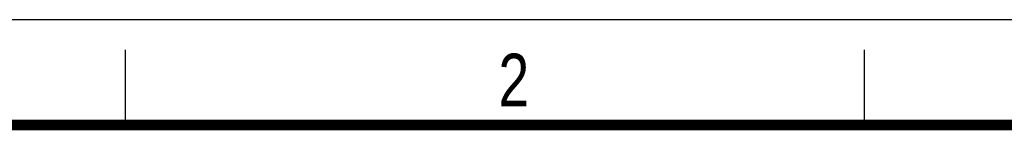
# Model space of a CAD drawing. Header units: millimetres. Extents: x 0 to 210, y 0 to 297.
# Tile 57 of 89: x 49 to 114, y 290 to 297. Entities that reach past the tile are written whole.
import ezdxf

# ---------------------------------------------------------------- set-up
doc = ezdxf.new("R2010")
doc.units = ezdxf.units.MM
doc.header["$LTSCALE"] = 19.36
doc.layers.get('0').update_dxf_attribs({"linetype": 'CONTINUOUS'})
doc.styles.add('TEXTSTYLE_2', font='txt', dxfattribs={"width": 0.75})

msp = doc.modelspace()

# ---------------------------------------------------------------- linework, layer by layer
at = {"color": 2, "linetype": 'CONTINUOUS'}
for p, q in [((0, 297), (210, 297)), ((56, 290), (56, 295)), ((105, 290), (105, 295))]:
    msp.add_line(p, q, dxfattribs=at)
at = {"color": 7, "linetype": 'CONTINUOUS', "const_width": 0.7}
msp.add_lwpolyline([(7, 290), (203, 290)], dxfattribs=at)

# ---------------------------------------------------------------- texts
at = {"color": 5, "linetype": 'CONTINUOUS', "style": 'TEXTSTYLE_2', "width": 0.785714}
msp.add_text('2', height=3.5, dxfattribs=at).set_placement((80.7314, 291.2396))

doc.saveas('drawing.dxf')
